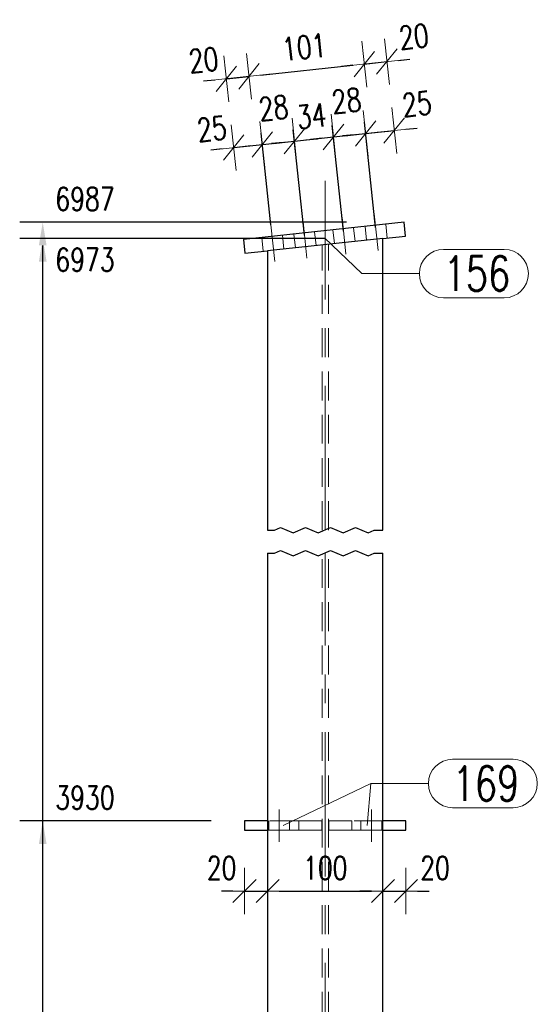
# Model space of a CAD drawing. Header units: millimetres. Extents: x -174 to 432, y 15762 to 16257.
# Tile 7 of 21: x 68 to 113, y 15998 to 16083. Entities that reach past the tile are written whole.
import ezdxf

# ---------------------------------------------------------------- set-up
doc = ezdxf.new("R2010")
doc.units = ezdxf.units.MM
doc.header["$LTSCALE"] = 10
doc.linetypes.add('HIDDEN', pattern=[0.375, 0.25, -0.125])
doc.linetypes.add('MITTE', pattern=[2, 1.25, -0.25, 0.25, -0.25])
doc.layers.get('Defpoints').update_dxf_attribs({"color": 1})
for name, color, linetype, lineweight in [('PS_DIM', 4, 'Continuous', 13), ('PS_Hidden', 2, 'HIDDEN', 9), ('PS_Mid', 5, 'MITTE', 15), ('PS_Pos', 1, 'Continuous', 15), ('PS_Shape', 161, 'Continuous', 30), ('PS_SOLID', 7, 'Continuous', 30)]:
    doc.layers.add(name, color=color, linetype=linetype, lineweight=lineweight)
doc.styles.add('simplex', font='simplex.shx', dxfattribs={"width": 0.75})
doc.dimstyles.new('1_10_GŁ_DS1-LS10', dxfattribs={"dimtxt": 2, "dimasz": 2, "dimexe": 2, "dimexo": 5, "dimgap": 1, "dimtad": 1, "dimjust": 4, "dimdec": 0, "dimlfac": 10, "dimtxsty": 'simplex', "dimblk1": 'NONE', "dimsah": 1, "dimcen": 2, "dimclrd": 256, "dimclre": 256, "dimclrt": 3, "dimadec": 1, "dimazin": 0, "dimtfac": 1, "dimtdec": 0, "dimtmove": 2, "dimatfit": 3, "dimfxl": 1, "dimarcsym": 0})
doc.dimstyles.new('1_10_PRZ', dxfattribs={"dimtxt": 2, "dimasz": 1, "dimexe": 2, "dimexo": 5, "dimgap": 1, "dimtad": 1, "dimdec": 0, "dimlfac": 10, "dimtxsty": 'simplex', "dimblk": 'dimznak', "dimcen": 2, "dimse1": 1, "dimse2": 1, "dimclrt": 3, "dimadec": 1, "dimazin": 0, "dimtfac": 1, "dimtdec": 0, "dimtix": 1, "dimtmove": 2, "dimatfit": 3, "dimldrblk": 'dim-grot', "dimfxl": 1, "dimarcsym": 0})
doc.dimstyles.new('1_10_SC', dxfattribs={"dimtxt": 2, "dimasz": 1, "dimexe": 1, "dimexo": 1, "dimgap": 1, "dimtad": 1, "dimdec": 0, "dimlfac": 10, "dimtxsty": 'simplex', "dimblk": 'dimznak', "dimcen": 2, "dimclrd": 256, "dimclre": 256, "dimclrt": 3, "dimadec": 1, "dimazin": 0, "dimtfac": 1, "dimtdec": 0, "dimtix": 1, "dimtmove": 2, "dimatfit": 3, "dimldrblk": 'dim-grot', "dimfxl": 1, "dimarcsym": 0})

# ---------------------------------------------------------------- blocks, each defined once
blk = doc.blocks.new('*D46')
at = {"layer": 'Defpoints', "color": 0, "transparency": 16777216}
for p in [(69.766, 16013.699), (89.366, 16013.699), (99.266, 15911.399)]:
    blk.add_point(p, dxfattribs=at)
at = {"layer": 'PS_DIM', "lineweight": -2, "transparency": 16777216}
for p, q in [((84.366, 16013.699), (67.766, 16013.699)), ((69.766, 15911.399), (69.766, 16011.699)), ((94.266, 15911.399), (67.766, 15911.399))]:
    blk.add_line(p, q, dxfattribs=at)
at = {"layer": 'PS_DIM', "transparency": 16777216}
blk.add_solid([(69.433, 16011.699), (70.1, 16011.699), (69.766, 16013.699)], dxfattribs=at)
at = {"layer": 'PS_DIM', "color": 3, "transparency": 16777216, "insert": (73.429, 16015.719), "char_height": 2, "attachment_point": 5, "rotation": 0.0573, "style": 'simplex'}
blk.add_mtext('3930', dxfattribs=at)
blk = doc.blocks.new('_None')
blk = doc.blocks.new('*D47')
at = {"layer": 'Defpoints', "color": 0, "transparency": 16777216}
for p in [(69.766, 16065.578), (101.099, 16065.578), (99.266, 15911.399)]:
    blk.add_point(p, dxfattribs=at)
at = {"layer": 'PS_DIM', "lineweight": -2, "transparency": 16777216}
for p, q in [((96.099, 16065.578), (67.766, 16065.578)), ((69.766, 15911.399), (69.766, 16063.578)), ((94.266, 15911.399), (67.766, 15911.399))]:
    blk.add_line(p, q, dxfattribs=at)
at = {"layer": 'PS_DIM', "transparency": 16777216}
blk.add_solid([(69.433, 16063.578), (70.1, 16063.578), (69.766, 16065.578)], dxfattribs=at)
at = {"layer": 'PS_DIM', "color": 3, "transparency": 16777216, "insert": (73.429, 16067.598), "char_height": 2, "attachment_point": 5, "rotation": 0.0573, "style": 'simplex'}
blk.add_mtext('6987', dxfattribs=at)
blk = doc.blocks.new('dimznak')
at = {"color": 0}
for points in [[(0, 2), (0, -2)], [(-2, 0), (2, 0)]]:
    blk.add_lwpolyline(points, dxfattribs=at)
at = {"color": 2}
blk.add_lwpolyline([(1, 1), (-1, -1)], dxfattribs=at)
blk = doc.blocks.new('*D51')
at = {"layer": 'Defpoints', "color": 0, "transparency": 16777216}
for p in [(87.266, 16012.899), (89.266, 16012.899), (89.266, 16007.632)]:
    blk.add_point(p, dxfattribs=at)
at = {"layer": 'PS_DIM', "color": 0, "lineweight": -2, "transparency": 16777216}
for p, q in [((86.266, 16007.632), (85.266, 16007.632)), ((87.266, 16007.632), (89.266, 16007.632)), ((90.266, 16007.632), (91.266, 16007.632))]:
    blk.add_line(p, q, dxfattribs=at)
blk.add_blockref('dimznak', (87.266, 16007.632), dxfattribs=at)
at = {"layer": 'PS_DIM', "color": 0, "lineweight": -2, "transparency": 16777216, "rotation": 180}
blk.add_blockref('dimznak', (89.266, 16007.632), dxfattribs=at)
at = {"layer": 'PS_DIM', "color": 3, "transparency": 16777216, "insert": (85.279, 16009.632), "char_height": 2, "attachment_point": 5, "style": 'simplex'}
blk.add_mtext('20', dxfattribs=at)
blk = doc.blocks.new('dim-grot')
blk.add_hatch(color=256).paths.add_polyline_path([(0, 0), (-2, 0.5), (-2, -0.5)])
blk.add_lwpolyline([(0, 0), (-2, 0.5), (-2, -0.5), (0, 0)])
blk = doc.blocks.new('*D52')
at = {"layer": 'Defpoints', "color": 0, "transparency": 16777216}
for p in [(89.266, 16012.899), (99.266, 16007.632), (99.266, 16007.632)]:
    blk.add_point(p, dxfattribs=at)
at = {"layer": 'PS_DIM', "color": 0, "lineweight": -2, "transparency": 16777216}
blk.add_line((90.266, 16007.632), (98.266, 16007.632), dxfattribs=at)
at = {"layer": 'PS_DIM', "color": 0, "lineweight": -2, "transparency": 16777216, "rotation": 180}
blk.add_blockref('dimznak', (89.266, 16007.632), dxfattribs=at)
at = {"layer": 'PS_DIM', "color": 0, "lineweight": -2, "transparency": 16777216}
blk.add_blockref('dimznak', (99.266, 16007.632), dxfattribs=at)
at = {"layer": 'PS_DIM', "color": 3, "transparency": 16777216, "insert": (94.266, 16009.632), "char_height": 2, "attachment_point": 5, "style": 'simplex'}
blk.add_mtext('100', dxfattribs=at)
blk = doc.blocks.new('*D53')
at = {"layer": 'Defpoints', "color": 0, "transparency": 16777216}
for p in [(101.266, 16012.899), (99.266, 16007.632), (101.266, 16007.632)]:
    blk.add_point(p, dxfattribs=at)
at = {"layer": 'PS_DIM', "color": 0, "lineweight": -2, "transparency": 16777216}
for p, q in [((98.266, 16007.632), (97.266, 16007.632)), ((99.266, 16007.632), (101.266, 16007.632)), ((102.266, 16007.632), (103.266, 16007.632))]:
    blk.add_line(p, q, dxfattribs=at)
blk.add_blockref('dimznak', (99.266, 16007.632), dxfattribs=at)
at = {"layer": 'PS_DIM', "color": 0, "lineweight": -2, "transparency": 16777216, "rotation": 180}
blk.add_blockref('dimznak', (101.266, 16007.632), dxfattribs=at)
at = {"layer": 'PS_DIM', "color": 3, "transparency": 16777216, "insert": (103.788, 16009.632), "char_height": 2, "attachment_point": 5, "style": 'simplex'}
blk.add_mtext('20', dxfattribs=at)
blk = doc.blocks.new('*D62')
at = {"layer": 'Defpoints', "color": 0, "transparency": 16777216}
for p in [(88.815, 16072.312), (87.179, 16064.092), (89.664, 16064.357)]:
    blk.add_point(p, dxfattribs=at)
at = {"layer": 'PS_DIM', "color": 0, "lineweight": -2, "transparency": 16777216}
for p, q in [((86.33, 16072.047), (88.815, 16072.312)), ((89.81, 16072.418), (90.804, 16072.524)), ((85.335, 16071.941), (84.341, 16071.834))]:
    blk.add_line(p, q, dxfattribs=at)
for p, rotation in [((86.33, 16072.047), 6.092002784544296), ((88.815, 16072.312), 186.0920027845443)]:
    blk.add_blockref('dimznak', p, dxfattribs=dict(at, rotation=rotation))
at = {"layer": 'PS_DIM', "color": 3, "transparency": 16777216, "insert": (84.432, 16073.673), "char_height": 2, "attachment_point": 5, "rotation": 6.092, "style": 'simplex'}
blk.add_mtext('25', dxfattribs=at)
blk = doc.blocks.new('*D63')
at = {"layer": 'Defpoints', "color": 0, "transparency": 16777216}
for p in [(91.6, 16072.609), (89.664, 16064.357), (92.576, 16063.461)]:
    blk.add_point(p, dxfattribs=at)
at = {"layer": 'PS_DIM', "lineweight": -2, "transparency": 16777216}
for p, q in [((89.558, 16065.351), (88.709, 16073.306)), ((92.47, 16064.455), (91.493, 16073.603)), ((88.815, 16072.312), (91.6, 16072.609)), ((92.594, 16072.715), (93.588, 16072.821)), ((87.821, 16072.206), (86.827, 16072.1))]:
    blk.add_line(p, q, dxfattribs=at)
for p, rotation in [((88.815, 16072.312), 6.09200278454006), ((91.6, 16072.609), 186.0920027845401)]:
    blk.add_blockref('dimznak', p, dxfattribs=dict(at, rotation=rotation))
at = {"layer": 'PS_DIM', "color": 3, "transparency": 16777216, "insert": (89.777, 16075.484), "char_height": 2, "attachment_point": 5, "rotation": 6.092, "style": 'simplex'}
blk.add_mtext('28', dxfattribs=at)
blk = doc.blocks.new('*D64')
at = {"layer": 'Defpoints', "color": 0, "transparency": 16777216}
for p in [(94.98, 16072.97), (95.957, 16063.822), (92.576, 16063.461)]:
    blk.add_point(p, dxfattribs=at)
at = {"layer": 'PS_DIM', "lineweight": -2, "transparency": 16777216}
for p, q in [((92.47, 16064.455), (91.493, 16073.603)), ((95.851, 16064.816), (94.874, 16073.964)), ((95.975, 16073.076), (96.969, 16073.182)), ((90.605, 16072.503), (89.611, 16072.397)), ((91.6, 16072.609), (94.98, 16072.97))]:
    blk.add_line(p, q, dxfattribs=at)
for p, rotation in [((94.98, 16072.97), 186.0920027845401), ((91.6, 16072.609), 6.09200278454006)]:
    blk.add_blockref('dimznak', p, dxfattribs=dict(at, rotation=rotation))
at = {"layer": 'PS_DIM', "color": 3, "transparency": 16777216, "insert": (93.078, 16074.778), "char_height": 2, "attachment_point": 5, "rotation": 6.092, "style": 'simplex'}
blk.add_mtext('34', dxfattribs=at)
blk = doc.blocks.new('*D65')
at = {"layer": 'Defpoints', "color": 0, "transparency": 16777216}
for p in [(97.765, 16073.267), (95.957, 16063.822), (98.741, 16064.119)]:
    blk.add_point(p, dxfattribs=at)
at = {"layer": 'PS_DIM', "lineweight": -2, "transparency": 16777216}
for p, q in [((98.635, 16065.113), (97.658, 16074.261)), ((95.851, 16064.816), (94.874, 16073.964)), ((94.98, 16072.97), (97.765, 16073.267)), ((98.759, 16073.373), (99.753, 16073.479)), ((93.986, 16072.864), (92.992, 16072.758))]:
    blk.add_line(p, q, dxfattribs=at)
for p, rotation in [((94.98, 16072.97), 6.09200278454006), ((97.765, 16073.267), 186.0920027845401)]:
    blk.add_blockref('dimznak', p, dxfattribs=dict(at, rotation=rotation))
at = {"layer": 'PS_DIM', "color": 3, "transparency": 16777216, "insert": (96.106, 16076.108), "char_height": 2, "attachment_point": 5, "rotation": 6.092, "style": 'simplex'}
blk.add_mtext('28', dxfattribs=at)
blk = doc.blocks.new('*D66')
at = {"layer": 'Defpoints', "color": 0, "transparency": 16777216}
for p in [(100.25, 16073.532), (98.741, 16064.119), (101.227, 16064.384)]:
    blk.add_point(p, dxfattribs=at)
at = {"layer": 'PS_DIM', "color": 0, "lineweight": -2, "transparency": 16777216}
for p, q in [((96.77, 16073.161), (95.776, 16073.055)), ((97.765, 16073.267), (100.25, 16073.532)), ((101.245, 16073.639), (102.239, 16073.745))]:
    blk.add_line(p, q, dxfattribs=at)
for p, rotation in [((100.25, 16073.532), 186.0920027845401), ((97.765, 16073.267), 6.09200278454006)]:
    blk.add_blockref('dimznak', p, dxfattribs=dict(at, rotation=rotation))
at = {"layer": 'PS_DIM', "color": 3, "transparency": 16777216, "insert": (102.214, 16075.832), "char_height": 2, "attachment_point": 5, "rotation": 6.092, "style": 'simplex'}
blk.add_mtext('25', dxfattribs=at)
blk = doc.blocks.new('*D67')
at = {"layer": 'Defpoints', "color": 0, "transparency": 16777216}
for p in [(87.653, 16078.222), (89.266, 16063.108), (87.306, 16062.899)]:
    blk.add_point(p, dxfattribs=at)
at = {"layer": 'PS_DIM', "color": 0, "lineweight": -2, "transparency": 16777216}
for p, q in [((88.648, 16078.328), (89.642, 16078.434)), ((84.699, 16077.907), (83.704, 16077.801)), ((85.693, 16078.013), (87.653, 16078.222))]:
    blk.add_line(p, q, dxfattribs=at)
for p, rotation in [((85.693, 16078.013), 6.092002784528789), ((87.653, 16078.222), 186.0920027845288)]:
    blk.add_blockref('dimznak', p, dxfattribs=dict(at, rotation=rotation))
at = {"layer": 'PS_DIM', "color": 3, "transparency": 16777216, "insert": (83.712, 16079.633), "char_height": 2, "attachment_point": 5, "rotation": 6.092, "style": 'simplex'}
blk.add_mtext('20', dxfattribs=at)
blk = doc.blocks.new('*D68')
at = {"layer": 'Defpoints', "color": 0, "transparency": 16777216}
for p in [(97.653, 16079.289), (99.266, 16064.175), (89.266, 16063.108)]:
    blk.add_point(p, dxfattribs=at)
at = {"layer": 'PS_DIM', "color": 0, "lineweight": -2, "transparency": 16777216}
blk.add_line((88.648, 16078.328), (96.659, 16079.183), dxfattribs=at)
for p, rotation in [((97.653, 16079.289), 6.092002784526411), ((87.653, 16078.222), 186.0920027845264)]:
    blk.add_blockref('dimznak', p, dxfattribs=dict(at, rotation=rotation))
at = {"layer": 'PS_DIM', "color": 3, "transparency": 16777216, "insert": (92.441, 16080.744), "char_height": 2, "attachment_point": 5, "rotation": 6.092, "style": 'simplex'}
blk.add_mtext('101', dxfattribs=at)
blk = doc.blocks.new('*D69')
at = {"layer": 'Defpoints', "color": 0, "transparency": 16777216}
for p in [(99.614, 16079.499), (101.099, 16065.578), (99.266, 16064.175)]:
    blk.add_point(p, dxfattribs=at)
at = {"layer": 'PS_DIM', "color": 0, "lineweight": -2, "transparency": 16777216}
for p, q in [((96.659, 16079.183), (95.665, 16079.077)), ((97.653, 16079.289), (99.614, 16079.499)), ((100.608, 16079.605), (101.602, 16079.711))]:
    blk.add_line(p, q, dxfattribs=at)
for p, rotation in [((99.614, 16079.499), 186.0920027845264), ((97.653, 16079.289), 6.092002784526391)]:
    blk.add_blockref('dimznak', p, dxfattribs=dict(at, rotation=rotation))
at = {"layer": 'PS_DIM', "color": 3, "transparency": 16777216, "insert": (101.946, 16081.667), "char_height": 2, "attachment_point": 5, "rotation": 6.092, "style": 'simplex'}
blk.add_mtext('20', dxfattribs=at)
blk = doc.blocks.new('*D121')
at = {"layer": 'Defpoints', "color": 0, "transparency": 16777216}
for p in [(69.766, 16064.175), (99.266, 16064.175), (99.266, 15911.399)]:
    blk.add_point(p, dxfattribs=at)
at = {"layer": 'PS_DIM', "lineweight": -2, "transparency": 16777216}
for p, q in [((94.266, 16064.175), (67.766, 16064.175)), ((69.766, 15911.399), (69.766, 16062.175)), ((94.266, 15911.399), (67.766, 15911.399))]:
    blk.add_line(p, q, dxfattribs=at)
at = {"layer": 'PS_DIM', "transparency": 16777216}
blk.add_solid([(69.433, 16062.175), (70.1, 16062.175), (69.766, 16064.175)], dxfattribs=at)
at = {"layer": 'PS_DIM', "color": 3, "transparency": 16777216, "insert": (73.429, 16062.33), "char_height": 2, "attachment_point": 5, "rotation": 0.0573, "style": 'simplex'}
blk.add_mtext('6973', dxfattribs=at)
blk = doc.blocks.new('*X211')
at = {"color": 1}
for p, q in [((89.855, 16038.899), (90.396, 16039.128)), ((90.396, 16039.128), (91.48, 16038.67)), ((91.48, 16038.67), (92.564, 16039.128)), ((92.564, 16039.128), (93.647, 16038.67)), ((93.647, 16038.67), (94.731, 16039.128)), ((94.731, 16039.128), (95.814, 16038.67)), ((95.814, 16038.67), (96.898, 16039.128)), ((96.898, 16039.128), (97.982, 16038.67)), ((89.266, 16038.899), (89.855, 16038.899)), ((97.982, 16038.67), (98.523, 16038.899)), ((98.523, 16038.899), (99.266, 16038.899)), ((89.266, 16036.899), (89.855, 16036.899)), ((89.855, 16036.899), (90.396, 16037.128)), ((90.396, 16037.128), (91.48, 16036.67)), ((91.48, 16036.67), (92.564, 16037.128)), ((92.564, 16037.128), (93.647, 16036.67)), ((93.647, 16036.67), (94.731, 16037.128)), ((94.731, 16037.128), (95.814, 16036.67)), ((95.814, 16036.67), (96.898, 16037.128)), ((96.898, 16037.128), (97.982, 16036.67)), ((97.982, 16036.67), (98.523, 16036.899)), ((98.523, 16036.899), (99.266, 16036.899))]:
    blk.add_line(p, q, dxfattribs=at)
at = {"layer": 'PS_Hidden', "color": 2, "linetype": 'HIDDEN'}
for p, q in [((93.471, 16063.557), (93.344, 16064.75)), ((94.934, 16064.92), (95.062, 16063.726)), ((96.852, 16063.917), (96.724, 16065.111)), ((97.719, 16065.217), (97.846, 16064.024)), ((99.636, 16064.215), (99.508, 16065.408)), ((88.769, 16064.262), (88.897, 16063.068)), ((90.687, 16063.259), (90.559, 16064.453)), ((91.554, 16064.559), (91.681, 16063.366)), ((89.266, 16063.108), (89.266, 16038.899)), ((93.986, 16038.899), (93.986, 16063.612)), ((94.546, 16038.899), (94.546, 16063.671)), ((89.266, 16036.899), (89.266, 16013.699)), ((93.986, 15988.899), (93.986, 16036.899)), ((94.546, 15988.899), (94.546, 16036.899)), ((89.266, 16013.699), (89.266, 16012.899)), ((91.966, 16013.699), (89.266, 16013.699)), ((89.366, 16013.699), (89.366, 16012.899)), ((91.166, 16012.899), (91.166, 16013.699)), ((92.005, 16013.699), (91.966, 16013.699)), ((91.966, 16013.699), (91.966, 16012.899)), ((92.119, 16013.699), (92.005, 16013.699)), ((92.303, 16013.699), (92.119, 16013.699)), ((92.552, 16013.699), (92.303, 16013.699)), ((92.855, 16013.699), (92.552, 16013.699)), ((93.201, 16013.699), (92.855, 16013.699)), ((93.576, 16013.699), (93.201, 16013.699)), ((93.966, 16013.699), (93.576, 16013.699)), ((93.966, 16012.899), (93.966, 16013.699)), ((94.957, 16013.699), (94.566, 16013.699)), ((94.566, 16013.699), (94.566, 16012.899)), ((95.332, 16013.699), (94.957, 16013.699)), ((95.677, 16013.699), (95.332, 16013.699)), ((95.981, 16013.699), (95.677, 16013.699)), ((96.229, 16013.699), (95.981, 16013.699)), ((96.414, 16013.699), (96.229, 16013.699)), ((96.528, 16013.699), (96.414, 16013.699)), ((96.566, 16013.699), (96.528, 16013.699)), ((96.566, 16012.899), (96.566, 16013.699)), ((96.566, 16012.899), (96.566, 16013.699)), ((99.266, 16013.699), (96.566, 16013.699)), ((97.366, 16013.699), (97.366, 16012.899)), ((99.166, 16012.899), (99.166, 16013.699)), ((89.266, 16012.899), (90.266, 16012.899)), ((89.266, 16012.899), (89.266, 15988.899)), ((90.266, 16012.899), (91.966, 16012.899)), ((91.966, 16012.899), (92.005, 16012.899)), ((92.005, 16012.899), (92.119, 16012.899)), ((92.119, 16012.899), (92.303, 16012.899)), ((92.303, 16012.899), (92.552, 16012.899)), ((92.552, 16012.899), (92.855, 16012.899)), ((92.855, 16012.899), (93.201, 16012.899)), ((93.201, 16012.899), (93.576, 16012.899)), ((93.576, 16012.899), (93.966, 16012.899)), ((94.566, 16012.899), (94.957, 16012.899)), ((94.957, 16012.899), (95.332, 16012.899)), ((95.332, 16012.899), (95.677, 16012.899)), ((95.677, 16012.899), (95.981, 16012.899)), ((95.981, 16012.899), (96.229, 16012.899)), ((96.229, 16012.899), (96.414, 16012.899)), ((96.414, 16012.899), (96.528, 16012.899)), ((96.528, 16012.899), (96.566, 16012.899)), ((96.566, 16012.899), (98.266, 16012.899)), ((98.266, 16012.899), (99.266, 16012.899))]:
    blk.add_line(p, q, dxfattribs=at)
at = {"layer": 'PS_Mid', "color": 5, "linetype": 'MITTE'}
for p, q in [((94.266, 16038.899), (94.266, 16069.175)), ((92.342, 16065.649), (92.682, 16062.467)), ((92.342, 16065.649), (92.682, 16062.467)), ((95.723, 16066.009), (96.063, 16062.828)), ((95.723, 16066.009), (96.063, 16062.828)), ((98.507, 16066.307), (98.847, 16063.125)), ((98.507, 16066.307), (98.847, 16063.125)), ((89.558, 16065.351), (89.898, 16062.17)), ((89.558, 16065.351), (89.898, 16062.17)), ((94.266, 15988.899), (94.266, 16036.899)), ((90.266, 16011.899), (90.266, 16014.699)), ((90.266, 16011.899), (90.266, 16014.699)), ((98.266, 16011.899), (98.266, 16014.699)), ((98.266, 16011.899), (98.266, 16014.699))]:
    blk.add_line(p, q, dxfattribs=at)
at = {"layer": 'PS_SOLID', "color": 7, "linetype": 'Continuous'}
for p, q in [((101.099, 16065.578), (87.179, 16064.092)), ((101.227, 16064.384), (101.099, 16065.578)), ((87.179, 16064.092), (87.306, 16062.899)), ((99.266, 16064.175), (89.266, 16063.108)), ((99.266, 16064.175), (101.227, 16064.384)), ((99.266, 16038.899), (99.266, 16064.175)), ((87.306, 16062.899), (89.266, 16063.108)), ((89.266, 16063.108), (89.266, 16038.899)), ((89.266, 16036.899), (89.266, 15988.899)), ((99.266, 15988.899), (99.266, 16036.899)), ((89.266, 16013.699), (87.266, 16013.699)), ((87.266, 16013.699), (87.266, 16012.899)), ((101.266, 16013.699), (99.266, 16013.699)), ((101.266, 16012.899), (101.266, 16013.699)), ((87.266, 16012.899), (89.266, 16012.899)), ((99.266, 16012.899), (101.266, 16012.899))]:
    blk.add_line(p, q, dxfattribs=at)
blk = doc.blocks.new('*X213')
at = {"color": 1}
for p, q in [((105.309, 16019.046), (110.559, 16019.046)), ((97.916, 16013.299), (98.209, 16016.946)), ((98.209, 16016.946), (103.209, 16016.946)), ((105.309, 16014.846), (110.559, 16014.846))]:
    blk.add_line(p, q, dxfattribs=at)
for centre, start, end in [((105.309, 16016.946), 90, 270), ((110.559, 16016.946), 270, 90)]:
    blk.add_arc(centre, 2.1, start, end, dxfattribs=at)
at = {"color": 2, "style": 'simplex', "width": 0.75}
blk.add_text('169', height=3, dxfattribs=at).set_placement((105.309, 16015.446))
blk = doc.blocks.new('*X214')
at = {"color": 1}
for p, q in [((105.309, 16019.046), (110.559, 16019.046)), ((90.616, 16013.299), (98.209, 16016.946)), ((98.209, 16016.946), (103.209, 16016.946)), ((105.309, 16014.846), (110.559, 16014.846))]:
    blk.add_line(p, q, dxfattribs=at)
for centre, start, end in [((105.309, 16016.946), 90, 270), ((110.559, 16016.946), 270, 90)]:
    blk.add_arc(centre, 2.1, start, end, dxfattribs=at)
at = {"color": 2, "style": 'simplex', "width": 0.75}
blk.add_text('169', height=3, dxfattribs=at).set_placement((105.309, 16015.446))
blk = doc.blocks.new('*X226')
at = {"color": 1}
for p, q in [((94.203, 16064.238), (97.431, 16061.13)), ((104.531, 16063.23), (109.781, 16063.23)), ((97.431, 16061.13), (102.431, 16061.13)), ((104.531, 16059.03), (109.781, 16059.03))]:
    blk.add_line(p, q, dxfattribs=at)
for centre, start, end in [((104.531, 16061.13), 90, 270), ((109.781, 16061.13), 270, 90)]:
    blk.add_arc(centre, 2.1, start, end, dxfattribs=at)
at = {"color": 2, "style": 'simplex', "width": 0.75}
blk.add_text('156', height=3, dxfattribs=at).set_placement((104.531, 16059.63))

msp = doc.modelspace()

# ---------------------------------------------------------------- block references
at = {"layer": 'PS_Pos'}
for name in ['*X226', '*X214', '*X213']:
    msp.add_blockref(name, (0, 0), dxfattribs=at)
at = {"layer": 'PS_Shape', "color": 66}
msp.add_blockref('*X211', (0, 0), dxfattribs=at)

# ---------------------------------------------------------------- dimensions: what is measured, and where the dimension line sits
at = {"layer": 'PS_DIM'}
for base, p1, p2, angle, dimstyle, picture, middle, dimtype in [((99.614, 16079.499), (99.266, 16064.175), (101.099, 16065.578), 186.092, '1_10_PRZ', '*D69', (101.946, 16081.667), 128), ((87.653, 16078.222), (87.306, 16062.899), (89.266, 16063.108), 6.092, '1_10_PRZ', '*D67', (83.712, 16079.633), 129), ((97.765, 16073.267), (95.957, 16063.822), (98.741, 16064.119), 186.092, '1_10_SC', '*D65', (96.106, 16076.108), 128), ((91.6, 16072.609), (89.664, 16064.357), (92.576, 16063.461), 186.092, '1_10_SC', '*D63', (89.777, 16075.484), 128), ((100.25, 16073.532), (98.741, 16064.119), (101.227, 16064.384), 186.092, '1_10_PRZ', '*D66', (102.214, 16075.832), 128), ((88.815, 16072.312), (87.179, 16064.092), (89.664, 16064.357), 6.092, '1_10_PRZ', '*D62', (84.432, 16073.673), 129)]:
    dim = msp.add_linear_dim(base=base, p1=p1, p2=p2, angle=angle, dimstyle=dimstyle, dxfattribs=at)
    dim.commit()
    dim.dimension.update_dxf_attribs({"geometry": picture, "text_midpoint": middle, "dimtype": dimtype})
for base, p1, p2, dimstyle, picture, middle in [((97.653, 16079.289), (89.266, 16063.108), (99.266, 16064.175), '1_10_PRZ', '*D68', (92.441, 16080.744)), ((94.98, 16072.97), (92.576, 16063.461), (95.957, 16063.822), '1_10_SC', '*D64', (93.078, 16074.778))]:
    dim = msp.add_linear_dim(base=base, p1=p1, p2=p2, angle=186.092, dimstyle=dimstyle, dxfattribs=at)
    dim.commit()
    dim.dimension.update_dxf_attribs({"geometry": picture, "text_midpoint": middle})
for base, p2, text, picture, middle in [((69.766, 16065.578), (101.099, 16065.578), '6987', '*D47', (73.429, 16067.598)), ((69.766, 16064.175), (99.266, 16064.175), '6973', '*D121', (73.429, 16062.33)), ((69.766, 16013.699), (89.366, 16013.699), '3930', '*D46', (73.429, 16015.719))]:
    dim = msp.add_linear_dim(base=base, p1=(99.266, 15911.399), p2=p2, angle=90, text=text, dimstyle='1_10_GŁ_DS1-LS10', dxfattribs=at)
    dim.commit()
    dim.dimension.update_dxf_attribs({"geometry": picture, "text_midpoint": middle, "dimtype": 128, "text_rotation": 0.0573})
for base, p1, p2, picture, middle in [((89.266, 16007.632), (87.266, 16012.899), (89.266, 16012.899), '*D51', (85.279, 16009.632)), ((101.266, 16007.632), (99.266, 16007.632), (101.266, 16012.899), '*D53', (103.788, 16009.632))]:
    dim = msp.add_linear_dim(base=base, p1=p1, p2=p2, dimstyle='1_10_PRZ', dxfattribs=at)
    dim.commit()
    dim.dimension.update_dxf_attribs({"geometry": picture, "text_midpoint": middle, "dimtype": 128})
dim = msp.add_linear_dim(base=(99.266, 16007.632), p1=(89.266, 16012.899), p2=(99.266, 16007.632), dimstyle='1_10_PRZ', dxfattribs=at)
dim.commit()
dim.dimension.update_dxf_attribs({"geometry": '*D52', "text_midpoint": (94.266, 16009.632)})

doc.saveas('drawing.dxf')
